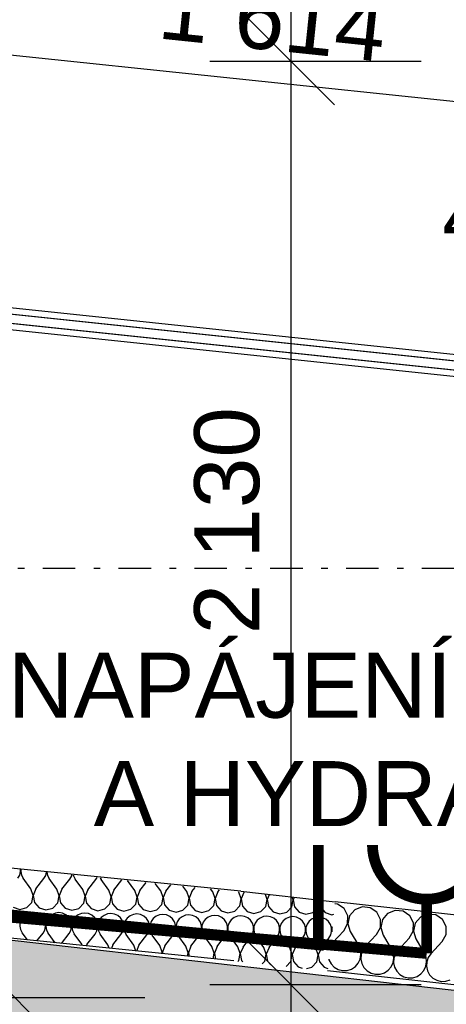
# Model space of a CAD drawing. Extents: x -12025 to 39812, y -28775 to 12.
# Tile 24 of 90: x 18186 to 19170, y -12117 to -9846. Entities that reach past the tile are written whole.
import ezdxf
from ezdxf.enums import TextEntityAlignment as Align

# ---------------------------------------------------------------- set-up
doc = ezdxf.new("R2010")
doc.units = 0
doc.header["$MEASUREMENT"] = 0
doc.linetypes.add('Telekomunikacni vodic', pattern=[9.25, 3, -0.75, 3, -0.75, 0.125, -0.75, 0.125, -0.75])
doc.linetypes.add('Čerchovaná S', pattern=[175, 75, -42.5, 15, -42.5])
for name, color, linetype in [('OÚ Dukovany internet + tv + data', 192, 'Continuous'), ('OÚ Dukovany půdorys kóty 1NP', 7, 'Continuous'), ('OÚ Dukovany půdorys podklad 1NP', 7, 'Continuous'), ('OÚ Dukovany zásuvky', 92, 'Continuous')]:
    doc.layers.add(name, color=color, linetype=linetype)
doc.styles.add('Arial', font='txt')

# ---------------------------------------------------------------- blocks, each defined once
blk = doc.blocks.new('Zásuvka (39)')
at = {"color": 0, "linetype": 'Continuous', "const_width": 25}
for points in [[(0, -125, -0.414214), (-125, 0)], [(125, 0, -0.414214), (0, -125)]]:
    blk.add_lwpolyline(points, format="xyb", dxfattribs=at)
blk.add_lwpolyline([(0, -250), (0, -125)], dxfattribs=at)
at = {"color": 0, "linetype": 'Continuous', "style": 'Arial'}
for s, p in [('NAPÁJENÍ VÝTAHU', (0, 293.6)), ('A HYDRAULIKY', (0, 43.6))]:
    blk.add_text(s, height=150, dxfattribs=at).set_placement(p, align=Align.CENTER)

msp = doc.modelspace()

# ---------------------------------------------------------------- linework, layer by layer
at = {"layer": 'OÚ Dukovany internet + tv + data', "linetype": 'Telekomunikacni vodic', "ltscale": 100, "const_width": 25}
msp.add_lwpolyline([(12500, -11947.2), (12500, -11362.5), (18875, -11980), (18875, -11750)], dxfattribs=at)
at = {"layer": 'OÚ Dukovany půdorys kóty 1NP', "color": 1, "linetype": 'Continuous'}
for p, q in [((18812.2, -9942.7), (18812.2, -7963.7)), ((18712.2, -9842.7), (18912.2, -10042.7)), ((18712.2, -9842.7), (18912.2, -10042.7)), ((17946.1, -9904.6), (19551.5, -10072.9)), ((17946.1, -9904.6), (19551.5, -10072.9)), ((19112.2, -9942.7), (18624.7, -9942.7)), ((19112.2, -9942.7), (18624.7, -9942.7)), ((18812.2, -12072.7), (18812.2, -9942.7)), ((18712.2, -11972.7), (18912.2, -12172.7)), ((18712.2, -11972.7), (18912.2, -12172.7)), ((18074.4, -12002), (18274.4, -12202)), ((19112.2, -12072.7), (18624.7, -12072.7)), ((19112.2, -12072.7), (18624.7, -12072.7)), ((18812.2, -12315), (18812.2, -12072.7)), ((18474.4, -12102), (17986.9, -12102))]:
    msp.add_line(p, q, dxfattribs=at)
at = {"layer": 'OÚ Dukovany půdorys podklad 1NP', "color": 1, "linetype": 'Continuous'}
for p, q in [((19491, -10650.6), (17885.6, -10481.4)), ((19489.4, -10665.5), (17884.1, -10496.3)), ((19489.4, -10665.5), (17884.1, -10496.3)), ((17880.4, -10531.1), (19485.8, -10700.3)), ((17882, -10516.2), (19487.3, -10685.4)), ((17882, -10516.2), (19487.3, -10685.4)), ((18696, -11856.7), (17750.7, -11761.9)), ((18696, -11856.7), (18913.7, -11880.6)), ((19481.8, -11942.9), (18913.7, -11880.6)), ((17734.7, -11921.1), (18680, -12015.9)), ((18896.3, -12039.6), (19464.4, -12102))]:
    msp.add_line(p, q, dxfattribs=at)
at = {"layer": 'OÚ Dukovany půdorys podklad 1NP', "color": 154, "linetype": 'Čerchovaná S'}
msp.add_line((5289.2, -11111), (22767.7, -11111), dxfattribs=at)
at = {"layer": 'OÚ Dukovany půdorys podklad 1NP', "color": 21, "linetype": 'Continuous'}
for p, q in [((18188, -11811), (18187.8, -11806.6)), ((18188.5, -11806.7), (18188.2, -11811)), ((18181.8, -11826.2), (18186, -11819.1)), ((18186, -11819.1), (18188, -11811)), ((18188.2, -11811), (18190, -11819.1)), ((18190, -11819.1), (18193.8, -11826.4)), ((18211.4, -11850.8), (18193.8, -11826.4)), ((18223.4, -11851), (18241.8, -11827.3)), ((18241.8, -11827.3), (18246, -11820.1)), ((18246, -11820.1), (18247.8, -11812.7)), ((18248.4, -11812.8), (18249.9, -11820.2)), ((18249.9, -11820.2), (18253.8, -11827.5)), ((18271.4, -11851.8), (18253.8, -11827.5)), ((18283.4, -11852), (18301.8, -11828.3)), ((18301.8, -11828.3), (18306, -11821.1)), ((18306, -11821.1), (18306.6, -11818.7)), ((18309.5, -11819), (18309.9, -11821.2)), ((18309.9, -11821.2), (18313.8, -11828.5)), ((18331.4, -11852.8), (18313.8, -11828.5)), ((18343.4, -11853), (18361.8, -11829.3)), ((18361.8, -11829.3), (18364.5, -11824.6)), ((18371.6, -11825.3), (18373.8, -11829.5)), ((18391.4, -11853.8), (18373.8, -11829.5)), ((18403.4, -11854), (18421.7, -11830.4)), ((18451.4, -11854.9), (18434.7, -11831.8)), ((18217, -11866.2), (18211.4, -11850.8)), ((18223.4, -11851), (18217.3, -11866.2)), ((18277, -11867.2), (18271.4, -11851.8)), ((18283.4, -11852), (18277.3, -11867.2)), ((18337, -11868.2), (18331.4, -11852.8)), ((18343.4, -11853), (18337.3, -11868.2)), ((18397, -11869.2), (18391.4, -11853.8)), ((18403.4, -11854), (18397.3, -11869.3)), ((18457, -11870.3), (18451.4, -11854.9)), ((18463.4, -11855.1), (18478.1, -11836.2)), ((18511.4, -11855.9), (18498.6, -11838.3)), ((18523.4, -11856.1), (18534.4, -11841.9)), ((18571.4, -11856.9), (18562.6, -11844.8)), ((18583.4, -11857.1), (18590.7, -11847.7)), ((18631.4, -11858), (18626.5, -11851.3)), ((18643.4, -11858.2), (18647.1, -11853.4)), ((18213.7, -11882.2), (18217, -11866.2)), ((18217.3, -11866.2), (18220.1, -11882.3)), ((18273.7, -11883.2), (18277, -11867.2)), ((18277.3, -11867.2), (18280, -11883.4)), ((18333.7, -11884.3), (18337, -11868.2)), ((18337.3, -11868.2), (18340, -11884.4)), ((18393.7, -11885.3), (18397, -11869.2)), ((18397.3, -11869.3), (18400, -11885.4)), ((18453.7, -11886.3), (18457, -11870.3)), ((18463.4, -11855.1), (18457.2, -11870.3)), ((18457.2, -11870.3), (18460, -11886.4)), ((18517, -11871.3), (18511.4, -11855.9)), ((18513.7, -11887.4), (18517, -11871.3)), ((18523.4, -11856.1), (18517.2, -11871.3)), ((18517.2, -11871.3), (18520, -11887.5)), ((18577, -11872.3), (18571.4, -11856.9)), ((18573.7, -11888.4), (18577, -11872.3)), ((18583.4, -11857.1), (18577.2, -11872.3)), ((18577.2, -11872.3), (18580, -11888.5)), ((18637, -11873.4), (18631.4, -11858)), ((18633.7, -11889.4), (18637, -11873.4)), ((18643.4, -11858.2), (18637.2, -11873.4)), ((18637.2, -11873.4), (18640, -11889.5)), ((18691.4, -11859), (18690.5, -11857.8)), ((18697, -11874.4), (18691.4, -11859)), ((18693.6, -11890.5), (18697, -11874.4)), ((18703.4, -11859.2), (18697.2, -11874.4)), ((18697.2, -11874.4), (18700, -11890.6)), ((18703.4, -11859.2), (18703.4, -11859.1)), ((18757, -11875.4), (18752.9, -11864.2)), ((18753.6, -11891.5), (18757, -11875.4)), ((18761.4, -11865), (18757.2, -11875.4)), ((18757.2, -11875.4), (18760, -11891.6)), ((18813.6, -11892.5), (18817, -11876.5)), ((18817, -11876.5), (18814.8, -11870.5)), ((18819.4, -11871), (18817.2, -11876.5)), ((18817.2, -11876.5), (18820, -11892.6)), ((18873.6, -11893.5), (18876.9, -11877.5)), ((18876.9, -11877.5), (18876.7, -11876.8)), ((18877.4, -11876.9), (18877.2, -11877.5)), ((18877.2, -11877.5), (18880, -11893.6)), ((18170.9, -11893.6), (18186.6, -11898.3)), ((18186.6, -11898.3), (18202.5, -11894.1)), ((18202.5, -11894.1), (18213.7, -11882.2)), ((18220.1, -11882.3), (18230.9, -11894.6)), ((18230.9, -11894.6), (18246.6, -11899.4)), ((18246.6, -11899.4), (18262.4, -11895.2)), ((18262.4, -11895.2), (18273.7, -11883.2)), ((18280, -11883.4), (18290.9, -11895.6)), ((18290.9, -11895.6), (18306.6, -11900.4)), ((18306.6, -11900.4), (18322.4, -11896.2)), ((18322.4, -11896.2), (18333.7, -11884.3)), ((18340, -11884.4), (18350.9, -11896.7)), ((18350.9, -11896.7), (18366.6, -11901.4)), ((18366.6, -11901.4), (18382.4, -11897.2)), ((18382.4, -11897.2), (18393.7, -11885.3)), ((18400, -11885.4), (18410.9, -11897.7)), ((18410.9, -11897.7), (18426.6, -11902.5)), ((18426.6, -11902.5), (18442.4, -11898.2)), ((18442.4, -11898.2), (18453.7, -11886.3)), ((18460, -11886.4), (18470.9, -11898.7)), ((18470.9, -11898.7), (18486.6, -11903.5)), ((18486.6, -11903.5), (18502.4, -11899.3)), ((18502.4, -11899.3), (18513.7, -11887.4)), ((18520, -11887.5), (18530.9, -11899.8)), ((18530.9, -11899.8), (18546.6, -11904.5)), ((18546.6, -11904.5), (18562.4, -11900.3)), ((18562.4, -11900.3), (18573.7, -11888.4)), ((18580, -11888.5), (18590.8, -11900.8)), ((18622.4, -11901.3), (18633.7, -11889.4)), ((18640, -11889.5), (18650.8, -11901.8)), ((18682.4, -11902.4), (18693.6, -11890.5)), ((18700, -11890.6), (18710.8, -11902.9)), ((18742.4, -11903.4), (18753.6, -11891.5)), ((18760, -11891.6), (18770.8, -11903.9)), ((18802.4, -11904.4), (18813.6, -11892.5)), ((18820, -11892.6), (18830.8, -11904.9)), ((18862.4, -11905.5), (18873.6, -11893.5)), ((18880, -11893.6), (18890.8, -11905.9)), ((18919, -11886.1), (18913.2, -11885.5)), ((18934.3, -11896.6), (18919, -11886.1)), ((18942.8, -11913.1), (18934.3, -11896.6)), ((18959.1, -11899.4), (18947.2, -11913.6)), ((18976.3, -11892.4), (18959.1, -11899.4)), ((18994.7, -11894.5), (18976.3, -11892.4)), ((19010, -11904.9), (18994.7, -11894.5)), ((18189.4, -11921), (18186.6, -11928.8)), ((18194.2, -11914.2), (18189.4, -11921)), ((18200.7, -11909.1), (18194.2, -11914.2)), ((18208.3, -11905.9), (18200.7, -11909.1)), ((18216.5, -11904.8), (18208.3, -11905.9)), ((18224.7, -11906.1), (18216.5, -11904.8)), ((18232.2, -11909.6), (18224.7, -11906.1)), ((18238.5, -11915), (18232.2, -11909.6)), ((18243, -11921.9), (18238.5, -11915)), ((18245.6, -11929.8), (18243, -11921.9)), ((18249.4, -11922), (18246.6, -11929.8)), ((18254.2, -11915.3), (18249.4, -11922)), ((18260.6, -11910.1), (18254.2, -11915.3)), ((18268.3, -11906.9), (18260.6, -11910.1)), ((18276.5, -11905.9), (18268.3, -11906.9)), ((18284.7, -11907.2), (18276.5, -11905.9)), ((18292.2, -11910.6), (18284.7, -11907.2)), ((18298.5, -11916), (18292.2, -11910.6)), ((18303, -11922.9), (18298.5, -11916)), ((18305.5, -11930.8), (18303, -11922.9)), ((18309.4, -11923), (18306.6, -11930.8)), ((18314.2, -11916.3), (18309.4, -11923)), ((18320.6, -11911.1), (18314.2, -11916.3)), ((18328.3, -11907.9), (18320.6, -11911.1)), ((18336.5, -11906.9), (18328.3, -11907.9)), ((18344.7, -11908.2), (18336.5, -11906.9)), ((18352.2, -11911.7), (18344.7, -11908.2)), ((18358.5, -11917), (18352.2, -11911.7)), ((18363, -11924), (18358.5, -11917)), ((18374.2, -11917.3), (18369.4, -11924.1)), ((18380.6, -11912.1), (18374.2, -11917.3)), ((18388.3, -11908.9), (18380.6, -11912.1)), ((18396.5, -11907.9), (18388.3, -11908.9)), ((18404.6, -11909.2), (18396.5, -11907.9)), ((18412.2, -11912.7), (18404.6, -11909.2)), ((18418.4, -11918.1), (18412.2, -11912.7)), ((18423, -11925), (18418.4, -11918.1)), ((18434.2, -11918.3), (18429.3, -11925.1)), ((18440.6, -11913.2), (18434.2, -11918.3)), ((18448.2, -11910), (18440.6, -11913.2)), ((18456.5, -11909), (18448.2, -11910)), ((18464.6, -11910.3), (18456.5, -11909)), ((18472.2, -11913.7), (18464.6, -11910.3)), ((18478.4, -11919.1), (18472.2, -11913.7)), ((18483, -11926), (18478.4, -11919.1)), ((18494.1, -11919.4), (18489.3, -11926.1)), ((18500.6, -11914.2), (18494.1, -11919.4)), ((18508.2, -11911), (18500.6, -11914.2)), ((18516.5, -11910), (18508.2, -11911)), ((18524.6, -11911.3), (18516.5, -11910)), ((18532.1, -11914.7), (18524.6, -11911.3)), ((18538.4, -11920.1), (18532.1, -11914.7)), ((18543, -11927), (18538.4, -11920.1)), ((18554.1, -11920.4), (18549.3, -11927.1)), ((18560.6, -11915.2), (18554.1, -11920.4)), ((18568.2, -11912), (18560.6, -11915.2)), ((18576.4, -11911), (18568.2, -11912)), ((18584.6, -11912.3), (18576.4, -11911)), ((18592.1, -11915.8), (18584.6, -11912.3)), ((18590.8, -11900.8), (18606.5, -11905.5)), ((18598.4, -11921.2), (18592.1, -11915.8)), ((18603, -11928.1), (18598.4, -11921.2)), ((18606.5, -11905.5), (18622.4, -11901.3)), ((18614.1, -11921.4), (18609.3, -11928.2)), ((18620.6, -11916.3), (18614.1, -11921.4)), ((18628.2, -11913.1), (18620.6, -11916.3)), ((18636.4, -11912.1), (18628.2, -11913.1)), ((18644.6, -11913.3), (18636.4, -11912.1)), ((18652.1, -11916.8), (18644.6, -11913.3)), ((18650.8, -11901.8), (18666.5, -11906.6)), ((18658.4, -11922.2), (18652.1, -11916.8)), ((18663, -11929.1), (18658.4, -11922.2)), ((18666.5, -11906.6), (18682.4, -11902.4)), ((18674.1, -11922.5), (18669.3, -11929.2)), ((18680.6, -11917.3), (18674.1, -11922.5)), ((18688.2, -11914.1), (18680.6, -11917.3)), ((18696.4, -11913.1), (18688.2, -11914.1)), ((18704.6, -11914.4), (18696.4, -11913.1)), ((18712.1, -11917.8), (18704.6, -11914.4)), ((18710.8, -11902.9), (18726.5, -11907.6)), ((18718.4, -11923.2), (18712.1, -11917.8)), ((18726.5, -11907.6), (18742.4, -11903.4)), ((18740.6, -11918.3), (18734.1, -11923.5)), ((18748.2, -11915.1), (18740.6, -11918.3)), ((18756.4, -11914.1), (18748.2, -11915.1)), ((18764.6, -11915.4), (18756.4, -11914.1)), ((18772.1, -11918.9), (18764.6, -11915.4)), ((18770.8, -11903.9), (18786.5, -11908.6)), ((18778.4, -11924.3), (18772.1, -11918.9)), ((18786.5, -11908.6), (18802.4, -11904.4)), ((18800.6, -11919.4), (18794.1, -11924.5)), ((18808.2, -11916.1), (18800.6, -11919.4)), ((18816.4, -11915.1), (18808.2, -11916.1)), ((18824.6, -11916.4), (18816.4, -11915.1)), ((18832.1, -11919.9), (18824.6, -11916.4)), ((18830.8, -11904.9), (18846.5, -11909.7)), ((18838.4, -11925.3), (18832.1, -11919.9)), ((18846.5, -11909.7), (18862.4, -11905.5)), ((18860.6, -11920.4), (18854.1, -11925.6)), ((18868.2, -11917.2), (18860.6, -11920.4)), ((18876.4, -11916.2), (18868.2, -11917.2)), ((18884.6, -11917.5), (18876.4, -11916.2)), ((18892.1, -11920.9), (18884.6, -11917.5)), ((18890.8, -11905.9), (18906.5, -11910.7)), ((18898.4, -11926.3), (18892.1, -11920.9)), ((18906.5, -11910.7), (18910.5, -11909.6)), ((18942.6, -11931.7), (18942.8, -11913.1)), ((18947.2, -11913.6), (18943.4, -11931.8)), ((19018.6, -11921.4), (19010, -11904.9)), ((19018.3, -11940), (19018.6, -11921.4)), ((19022.9, -11921.9), (19019.2, -11940.1)), ((19034.8, -11907.7), (19022.9, -11921.9)), ((19052, -11900.7), (19034.8, -11907.7)), ((19070.5, -11902.8), (19052, -11900.7)), ((19085.8, -11913.3), (19070.5, -11902.8)), ((19094.3, -11929.7), (19085.8, -11913.3)), ((19110.6, -11916), (19098.7, -11930.2)), ((19127.8, -11909.1), (19110.6, -11916)), ((19146.2, -11911.1), (19127.8, -11909.1)), ((19161.5, -11921.6), (19146.2, -11911.1)), ((19170, -11938.1), (19161.5, -11921.6)), ((18186.6, -11928.8), (18186.1, -11937)), ((18186.1, -11937), (18187.8, -11945.1)), ((18187.8, -11945.1), (18191.7, -11952.4)), ((18243.8, -11946.1), (18245.8, -11938.1)), ((18245.8, -11938.1), (18245.6, -11929.8)), ((18246.6, -11929.8), (18246.1, -11938.1)), ((18246.1, -11938.1), (18247.8, -11946.1)), ((18303.8, -11947.1), (18305.8, -11939.1)), ((18305.8, -11939.1), (18305.5, -11930.8)), ((18306.6, -11930.8), (18306, -11939.1)), ((18306, -11939.1), (18307.8, -11947.2)), ((18365.5, -11931.8), (18363, -11924)), ((18363.8, -11948.1), (18365.8, -11940.1)), ((18365.8, -11940.1), (18365.5, -11931.8)), ((18366.6, -11931.9), (18366, -11940.1)), ((18366, -11940.1), (18367.8, -11948.2)), ((18369.4, -11924.1), (18366.6, -11931.9)), ((18425.5, -11932.9), (18423, -11925)), ((18423.8, -11949.2), (18425.8, -11941.1)), ((18425.8, -11941.1), (18425.5, -11932.9)), ((18426.6, -11932.9), (18426, -11941.1)), ((18426, -11941.1), (18427.8, -11949.2)), ((18429.3, -11925.1), (18426.6, -11932.9)), ((18485.5, -11933.9), (18483, -11926)), ((18483.8, -11950.2), (18485.8, -11942.2)), ((18485.8, -11942.2), (18485.5, -11933.9)), ((18486.6, -11933.9), (18486, -11942.2)), ((18486, -11942.2), (18487.8, -11950.3)), ((18489.3, -11926.1), (18486.6, -11933.9)), ((18545.5, -11934.9), (18543, -11927)), ((18543.8, -11951.2), (18545.8, -11943.2)), ((18545.8, -11943.2), (18545.5, -11934.9)), ((18546.6, -11934.9), (18546, -11943.2)), ((18546, -11943.2), (18547.7, -11951.3)), ((18549.3, -11927.1), (18546.6, -11934.9)), ((18605.5, -11936), (18603, -11928.1)), ((18603.7, -11952.3), (18605.8, -11944.2)), ((18605.8, -11944.2), (18605.5, -11936)), ((18606.5, -11936), (18606, -11944.2)), ((18606, -11944.2), (18607.7, -11952.3)), ((18609.3, -11928.2), (18606.5, -11936)), ((18665.5, -11937), (18663, -11929.1)), ((18663.7, -11953.3), (18665.7, -11945.3)), ((18665.7, -11945.3), (18665.5, -11937)), ((18666.5, -11937), (18666, -11945.3)), ((18666, -11945.3), (18667.7, -11953.4)), ((18669.3, -11929.2), (18666.5, -11937)), ((18723, -11930.1), (18718.4, -11923.2)), ((18725.5, -11938), (18723, -11930.1)), ((18725.7, -11946.3), (18725.5, -11938)), ((18726.5, -11938), (18726, -11946.3)), ((18729.3, -11930.2), (18726.5, -11938)), ((18734.1, -11923.5), (18729.3, -11930.2)), ((18783, -11931.2), (18778.4, -11924.3)), ((18785.5, -11939), (18783, -11931.2)), ((18785.7, -11947.3), (18785.5, -11939)), ((18786.5, -11939.1), (18786, -11947.3)), ((18789.3, -11931.3), (18786.5, -11939.1)), ((18794.1, -11924.5), (18789.3, -11931.3)), ((18843, -11932.2), (18838.4, -11925.3)), ((18845.5, -11940.1), (18843, -11932.2)), ((18845.7, -11948.3), (18845.5, -11940.1)), ((18846.5, -11940.1), (18846, -11948.4)), ((18849.3, -11932.3), (18846.5, -11940.1)), ((18854.1, -11925.6), (18849.3, -11932.3)), ((18902.9, -11933.2), (18898.4, -11926.3)), ((18905.5, -11941.1), (18902.9, -11933.2)), ((18905.7, -11949.4), (18905.5, -11941.1)), ((18906.5, -11941.1), (18906, -11949.4)), ((18907.3, -11938.8), (18906.5, -11941.1)), ((18933.6, -11947.9), (18942.6, -11931.7)), ((18943.4, -11931.8), (18948.7, -11949.6)), ((19009.3, -11956.2), (19018.3, -11940)), ((19019.2, -11940.1), (19024.4, -11957.9)), ((19094, -11948.3), (19094.3, -11929.7)), ((19098.7, -11930.2), (19094.9, -11948.4)), ((19169.8, -11956.6), (19170, -11938.1)), ((18203.6, -11968.9), (18191.7, -11952.4)), ((18225.7, -11971.2), (18239.7, -11953.3)), ((18239.7, -11953.3), (18243.8, -11946.1)), ((18247.8, -11946.1), (18251.7, -11953.5)), ((18267.6, -11975.4), (18251.7, -11953.5)), ((18282.1, -11976.9), (18299.7, -11954.3)), ((18299.7, -11954.3), (18303.8, -11947.1)), ((18307.8, -11947.2), (18311.7, -11954.5)), ((18329.2, -11978.8), (18311.7, -11954.5)), ((18341.2, -11979), (18359.7, -11955.3)), ((18359.7, -11955.3), (18363.8, -11948.1)), ((18367.8, -11948.2), (18371.7, -11955.5)), ((18389.2, -11979.8), (18371.7, -11955.5)), ((18401.2, -11980), (18419.6, -11956.3)), ((18419.6, -11956.3), (18423.8, -11949.2)), ((18427.8, -11949.2), (18431.6, -11956.5)), ((18449.2, -11980.9), (18431.6, -11956.5)), ((18461.2, -11981.1), (18479.6, -11957.4)), ((18479.6, -11957.4), (18483.8, -11950.2)), ((18487.8, -11950.3), (18491.6, -11957.6)), ((18509.2, -11981.9), (18491.6, -11957.6)), ((18521.2, -11982.1), (18539.6, -11958.4)), ((18539.6, -11958.4), (18543.8, -11951.2)), ((18547.7, -11951.3), (18551.6, -11958.6)), ((18569.2, -11982.9), (18551.6, -11958.6)), ((18581.2, -11983.1), (18599.6, -11959.4)), ((18599.6, -11959.4), (18603.7, -11952.3)), ((18607.7, -11952.3), (18611.6, -11959.6)), ((18629.2, -11983.9), (18611.6, -11959.6)), ((18641.2, -11984.1), (18659.6, -11960.5)), ((18659.6, -11960.5), (18663.7, -11953.3)), ((18667.7, -11953.4), (18671.6, -11960.7)), ((18689.2, -11985), (18671.6, -11960.7)), ((18701.2, -11985.2), (18719.6, -11961.5)), ((18719.6, -11961.5), (18723.7, -11954.3)), ((18723.7, -11954.3), (18725.7, -11946.3)), ((18726, -11946.3), (18727.7, -11954.4)), ((18727.7, -11954.4), (18731.6, -11961.7)), ((18749.2, -11986), (18731.6, -11961.7)), ((18761.2, -11986.2), (18779.6, -11962.5)), ((18779.6, -11962.5), (18783.7, -11955.3)), ((18783.7, -11955.3), (18785.7, -11947.3)), ((18786, -11947.3), (18787.7, -11955.4)), ((18787.7, -11955.4), (18791.6, -11962.7)), ((18809.2, -11987), (18791.6, -11962.7)), ((18821.2, -11987.2), (18839.6, -11963.6)), ((18839.6, -11963.6), (18843.7, -11956.4)), ((18843.7, -11956.4), (18845.7, -11948.3)), ((18846, -11948.4), (18847.7, -11956.4)), ((18847.7, -11956.4), (18851.6, -11963.8)), ((18869.2, -11988.1), (18851.6, -11963.8)), ((18881.2, -11988.3), (18899.6, -11964.6)), ((18899.6, -11964.6), (18903.7, -11957.4)), ((18903.7, -11957.4), (18905.7, -11949.4)), ((18906, -11949.4), (18906.1, -11950.1)), ((18933.6, -11947.9), (18907.5, -11975.7)), ((18948.7, -11949.6), (18968.1, -11982.3)), ((19009.3, -11956.2), (18983.2, -11984)), ((19024.4, -11957.9), (19043.8, -11990.7)), ((19085, -11964.5), (19059, -11992.3)), ((19085, -11964.5), (19094, -11948.3)), ((19094.9, -11948.4), (19100.2, -11966.2)), ((19100.2, -11966.2), (19119.6, -11999)), ((19160.8, -11972.8), (19169.8, -11956.6)), ((18330.4, -11981.8), (18329.2, -11978.8)), ((18341.2, -11979), (18339.7, -11982.8)), ((18392.3, -11988.2), (18389.2, -11979.8)), ((18401.2, -11980), (18397.7, -11988.7)), ((18454.2, -11994.5), (18449.2, -11980.9)), ((18461.2, -11981.1), (18455.7, -11994.6)), ((18514.8, -11997.3), (18509.2, -11981.9)), ((18521.2, -11982.1), (18515.1, -11997.3)), ((18574.8, -11998.3), (18569.2, -11982.9)), ((18581.2, -11983.1), (18575.1, -11998.3)), ((18634.8, -11999.3), (18629.2, -11983.9)), ((18641.2, -11984.1), (18635.1, -11999.4)), ((18694.8, -12000.4), (18689.2, -11985)), ((18701.2, -11985.2), (18695, -12000.4)), ((18754.8, -12001.4), (18749.2, -11986)), ((18761.2, -11986.2), (18755, -12001.4)), ((18814.8, -12002.4), (18809.2, -11987)), ((18821.2, -11987.2), (18815, -12002.4)), ((18874.8, -12003.5), (18869.2, -11988.1)), ((18881.2, -11988.3), (18875, -12003.5)), ((18907.5, -11975.7), (18902.5, -11982.8)), ((18972.1, -11992), (18968.1, -11982.3)), ((18983.2, -11984), (18977.2, -11992.6)), ((19047.9, -12000.4), (19043.8, -11990.7)), ((19160.8, -11972.8), (19134.7, -12000.6)), ((18514.1, -12000.6), (18514.8, -11997.3)), ((18515.1, -11997.3), (18515.7, -12000.8)), ((18573.1, -12006.6), (18574.8, -11998.3)), ((18575.1, -11998.3), (18576.6, -12007)), ((18632.1, -12012.6), (18634.8, -11999.3)), ((18635.1, -11999.4), (18637.4, -12013.2)), ((18691.5, -12016.4), (18694.8, -12000.4)), ((18695, -12000.4), (18697.8, -12016.5)), ((18751.5, -12017.5), (18754.8, -12001.4)), ((18755, -12001.4), (18757.8, -12017.6)), ((18811.5, -12018.5), (18814.8, -12002.4)), ((18815, -12002.4), (18817.8, -12018.6)), ((18871.5, -12019.5), (18874.8, -12003.5)), ((18875, -12003.5), (18877.8, -12019.6)), ((18899.2, -12013.1), (18899.6, -12015)), ((18967.3, -12022.4), (18971.7, -12012.9)), ((18971.7, -12012.9), (18973.4, -12002.5)), ((18973.4, -12002.5), (18972.1, -11992)), ((18973.7, -12002.5), (18973.1, -12013)), ((18973.1, -12013), (18975.3, -12023.3)), ((18977.2, -11992.6), (18973.7, -12002.5)), ((19047.5, -12021.2), (19049.1, -12010.8)), ((19049.1, -12010.8), (19047.9, -12000.4)), ((19049.4, -12010.8), (19048.8, -12021.3)), ((19052.9, -12000.9), (19049.4, -12010.8)), ((19059, -11992.3), (19052.9, -12000.9)), ((19123.6, -12008.7), (19119.6, -11999)), ((19124.9, -12019.1), (19123.6, -12008.7)), ((19128.7, -12009.2), (19125.2, -12019.1)), ((19134.7, -12000.6), (19128.7, -12009.2)), ((18689.5, -12018.5), (18691.5, -12016.4)), ((18697.8, -12016.5), (18700.6, -12019.6)), ((18745.1, -12024.2), (18751.5, -12017.5)), ((18757.8, -12017.6), (18765.5, -12026.3)), ((18800.7, -12029.9), (18811.5, -12018.5)), ((18817.8, -12018.6), (18828.7, -12030.9)), ((18828.7, -12030.9), (18837.7, -12033.6)), ((18848, -12034.7), (18860.2, -12031.4)), ((18860.2, -12031.4), (18871.5, -12019.5)), ((18877.8, -12019.6), (18888.6, -12031.9)), ((18888.6, -12031.9), (18896.8, -12034.4)), ((18899.6, -12015), (18904.5, -12024.2)), ((18904.5, -12024.2), (18911.9, -12031.8)), ((18911.9, -12031.8), (18921, -12037)), ((18941.7, -12039.3), (18951.7, -12036.1)), ((18951.7, -12036.1), (18960.5, -12030.4)), ((18960.5, -12030.4), (18967.3, -12022.4)), ((18975.3, -12023.3), (18980.3, -12032.5)), ((18980.3, -12032.5), (18987.6, -12040.1)), ((19036.2, -12038.7), (19043.1, -12030.7)), ((19043.1, -12030.7), (19047.5, -12021.2)), ((19048.8, -12021.3), (19051, -12031.6)), ((19051, -12031.6), (19056, -12040.8)), ((19118.8, -12039), (19123.2, -12029.5)), ((19123.2, -12029.5), (19124.9, -12019.1)), ((19125.2, -12019.1), (19124.5, -12029.6)), ((19124.5, -12029.6), (19126.8, -12039.9)), ((18921, -12037), (18931.1, -12039.6)), ((18931.1, -12039.6), (18941.7, -12039.3)), ((18987.6, -12040.1), (18996.7, -12045.3)), ((18996.7, -12045.3), (19006.9, -12047.9)), ((19006.9, -12047.9), (19017.4, -12047.6)), ((19017.4, -12047.6), (19027.4, -12044.5)), ((19027.4, -12044.5), (19036.2, -12038.7)), ((19056, -12040.8), (19063.3, -12048.4)), ((19063.3, -12048.4), (19072.4, -12053.7)), ((19072.4, -12053.7), (19082.6, -12056.2)), ((19082.6, -12056.2), (19093.1, -12055.9)), ((19093.1, -12055.9), (19103.2, -12052.8)), ((19103.2, -12052.8), (19111.9, -12047)), ((19111.9, -12047), (19118.8, -12039)), ((19126.8, -12039.9), (19131.8, -12049.2)), ((19131.8, -12049.2), (19139.1, -12056.7)), ((19139.1, -12056.7), (19148.2, -12062)), ((19148.2, -12062), (19158.4, -12064.6)), ((19158.4, -12064.6), (19168.9, -12064.2)), ((19168.9, -12064.2), (19178.9, -12061.1))]:
    msp.add_line(p, q, dxfattribs=at)
at = {"layer": 'OÚ Dukovany půdorys podklad 1NP', "color": 7, "linetype": 'Continuous'}
msp.add_line((19600.8, -12132.6), (17743.6, -11922), dxfattribs=at)
at = {"layer": 'OÚ Dukovany půdorys podklad 1NP', "color": 1, "linetype": 'Continuous'}
msp.add_lwpolyline([(17884.1, -10496.3), (17882, -10516.2), (19487.3, -10685.4), (19489.4, -10665.5)], close=True, dxfattribs=at)
at = {"layer": 'OÚ Dukovany půdorys podklad 1NP', "color": 254, "linetype": 'Continuous'}
msp.add_solid([(17683.9, -12448.6), (19543.5, -12659.5), (17743.6, -11922), (19600.8, -12132.6)], dxfattribs=at)
at = {"layer": 'OÚ Dukovany zásuvky', "linetype": 'Continuous', "const_width": 25}
msp.add_lwpolyline([(19125, -19750), (19125, -20375), (16750, -20375), (16750, -16250), (16250, -16250), (16250, -11750), (19125, -12000)], dxfattribs=at)

# ---------------------------------------------------------------- block references
at = {"layer": 'OÚ Dukovany zásuvky', "linetype": 'Continuous'}
msp.add_blockref('Zásuvka (39)', (19125, -11750), dxfattribs=at)

# ---------------------------------------------------------------- texts
at = {"layer": 'OÚ Dukovany půdorys kóty 1NP', "color": 1, "linetype": 'Continuous', "style": 'Arial'}
for s, rotation, p in [('1\xa0614', 354.0173, (18501.4, -9888.9)), ('2\xa0130', 90, (18738.6, -11264.1))]:
    msp.add_text(s, height=150, rotation=rotation, dxfattribs=at).set_placement(p)
msp.add_text('48', height=150, dxfattribs=at).set_placement((19160.7, -10373.1))

doc.saveas('drawing.dxf')
